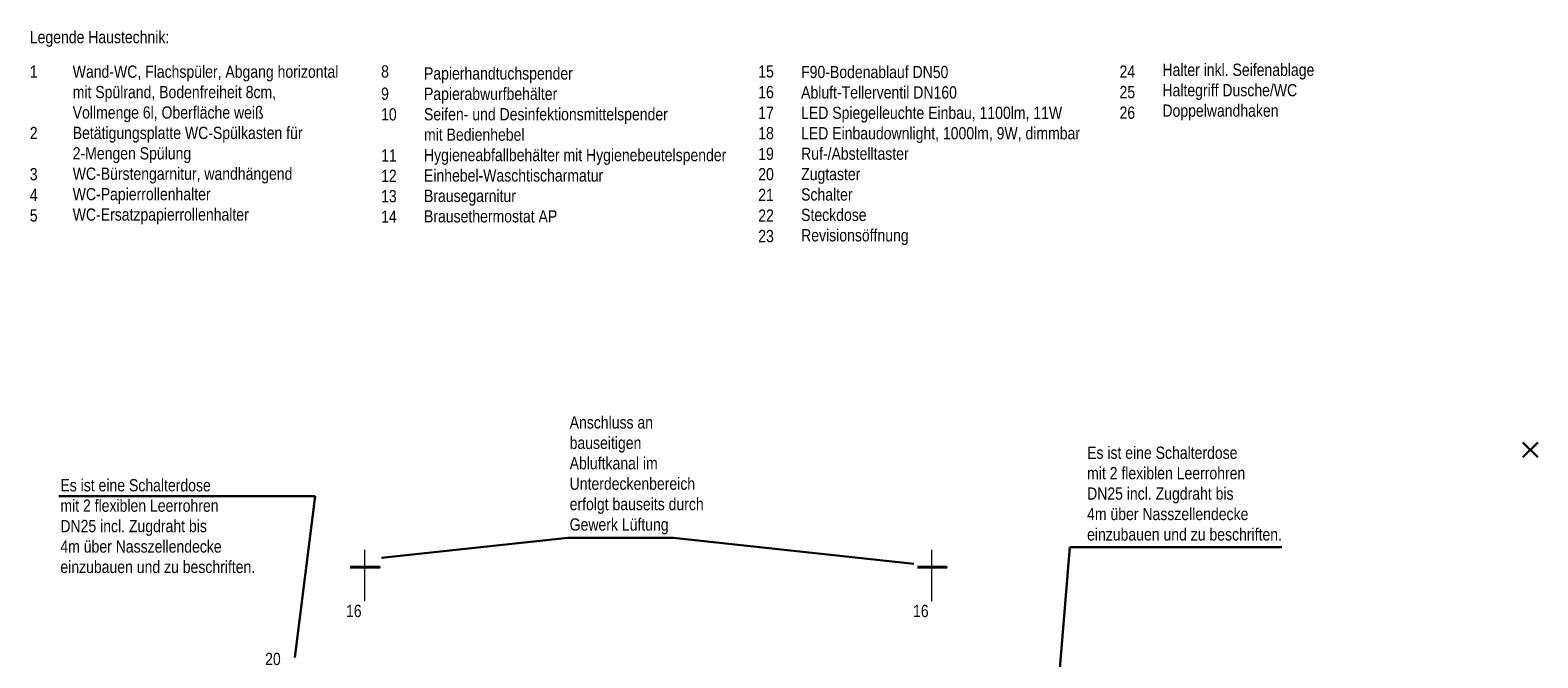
# Model space of a CAD drawing. Header units: metres. Extents: x 6.9 to 46.5, y -75.4 to -38.7.
# Tile 18 of 80: x 7 to 13.5, y -51.9 to -49.2. Entities that reach past the tile are written whole.
import ezdxf

# ---------------------------------------------------------------- set-up
doc = ezdxf.new("R2010")
doc.units = ezdxf.units.M
doc.header["$MEASUREMENT"] = 0
doc.linetypes.add('DGN Style 4', pattern=[2.975385, 1.486763, -0.743382, 0.001858, -0.743382])
doc.linetypes.add('DGN Style 5', pattern=[1.300918, 0.557536, -0.743382])
for name, color, linetype, lineweight in [('TRI_CONNPTS', 7, 'Continuous', 0), ('ZWP_LX_AB', 52, 'Continuous', 40), ('ZWP_LX_AB_ACHSE (Construction)', 7, 'Continuous', 0), ('ZWP_LX_AB_AUSLASS', 52, 'Continuous', 40), ('ZWP_SX_TEXT', 7, 'Continuous', 0)]:
    doc.layers.add(name, color=color, linetype=linetype, lineweight=lineweight)
doc.layers.get('TRI_CONNPTS').off()
doc.styles.add('ARIALNARROW', font='ARIALN.TTF')

# ---------------------------------------------------------------- blocks, each defined once
blk = doc.blocks.new('*U105')
at = {"layer": 'ZWP_SX_TEXT', "color": 7, "linetype": 'Continuous', "lineweight": 30}
for p, q in [((-0.032, 0.032), (0.032, -0.032)), ((-0.032, -0.032), (0.032, 0.032))]:
    blk.add_line(p, q, dxfattribs=at)
blk = doc.blocks.new('RED')
at = {"layer": 'ZWP_LX_AB_ACHSE (Construction)', "linetype": 'DGN Style 4', "lineweight": 0, "extrusion": (0, 1, 0), "elevation": -0.0001, "flags": 128}
blk.add_lwpolyline([(0.04, 0), (-0.04, 0)], dxfattribs=at)
blk = doc.blocks.new('OUTLET_1')
at = {"layer": 'ZWP_LX_AB_AUSLASS', "linetype": 'DGN Style 4', "lineweight": 0}
for p, q in [((0, 0, 0.005), (0, 0, 0.015)), ((0, 0), (0, 0, 0.005)), ((0, 0, 0.015), (0, 0, 0.065))]:
    blk.add_line(p, q, dxfattribs=at)
blk = doc.blocks.new('R')
at = {"layer": 'ZWP_LX_AB', "linetype": 'Continuous', "lineweight": 40, "extrusion": (1, 0, 0)}
blk.add_circle((-0.0002, 0, -0.0375), 0.0625, dxfattribs=at)
at = {"layer": 'ZWP_LX_AB_ACHSE (Construction)', "linetype": 'DGN Style 4', "lineweight": 0, "extrusion": (-1.64113e-21, -1, 0), "elevation": 0.0002, "flags": 128}
blk.add_lwpolyline([(-0.0375, 0), (0.0375, 0)], dxfattribs=at)

msp = doc.modelspace()

# ---------------------------------------------------------------- linework, layer by layer
at = {"layer": 'ZWP_SX_TEXT', "color": 7, "linetype": 'Continuous', "lineweight": 30}
for p, q in [((7.1512, -51.2231, 0.331), (8.2513, -51.2231, 0.331)), ((8.2513, -51.2231, 0.331), (8.165, -51.9143, 0.331)), ((9.3354, -51.4016, 0.331), (8.5356, -51.4877, 0.331)), ((9.3354, -51.4016, 0.331), (9.7876, -51.4016, 0.331)), ((9.7876, -51.4016, 0.331), (10.8201, -51.5127, 0.331)), ((11.4903, -51.4413, 1.1244), (11.3898, -52.6561, 1.1244)), ((11.4903, -51.4413, 0.331), (12.3999, -51.4413, 0.331))]:
    msp.add_line(p, q, dxfattribs=at)

# ---------------------------------------------------------------- block references
at = {"layer": 'TRI_CONNPTS', "color": 12, "linetype": 'DGN Style 5', "lineweight": 0, "extrusion": (-1, 0, 0), "rotation": 179.9999934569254}
for p in [(51.49, 2.4695, -8.4647), (51.49, 2.4695, -10.8978)]:
    msp.add_blockref('R', p, dxfattribs=at)
at = {"layer": 'TRI_CONNPTS', "color": 12, "linetype": 'DGN Style 5', "lineweight": 0, "extrusion": (1, -6.12323e-17, 0)}
for p in [(-51.5675, 2.4698, 8.4647), (-51.5675, 2.4698, 10.8978)]:
    msp.add_blockref('RED', p, dxfattribs=at)
at = {"layer": 'ZWP_LX_AB_AUSLASS', "linetype": 'Continuous', "extrusion": (0, 1, 0), "rotation": 180}
for p in [(-8.4647, 2.4697, -51.6725), (-10.8978, 2.4697, -51.6725)]:
    msp.add_blockref('OUTLET_1', p, dxfattribs=at)
at = {"layer": 'ZWP_SX_TEXT', "color": 7, "linetype": 'Continuous', "lineweight": 30}
msp.add_blockref('*U105', (13.4657, -51.0242), dxfattribs=at)

# ---------------------------------------------------------------- texts
at = {"layer": 'ZWP_SX_TEXT', "color": 7, "linetype": 'Continuous', "lineweight": 0, "char_height": 0.0525, "attachment_point": 4, "style": 'ARIALNARROW'}
for s, insert in [('Legende Haustechnik:', (7.0272, -49.2627, 0.4783)), ('1', (7.0272, -49.4025, 0.4783)), ('Wand-WC, Flachspüler, Abgang horizontal \\Pmit Spülrand, Bodenfreiheit 8cm,\\PVollmenge 6l, Oberfläche weiß\\PBetätigungsplatte WC-Spülkasten für \\P2-Mengen Spülung\\PWC-Bürstengarnitur, wandhängend\\PWC-Papierrollenhalter\\PWC-Ersatzpapierrollenhalter\\P', (7.2113, -49.7171, 0.4783)), ('8', (8.5345, -49.4025, 0.4783)), ('Papierhandtuchspender\\PPapierabwurfbehälter\\PSeifen- und Desinfektionsmittelspender\\Pmit Bedienhebel\\PHygieneabfallbehälter mit Hygienebeutelspender\\PEinhebel-Waschtischarmatur\\PBrausegarnitur\\PBrausethermostat AP\\P', (8.7185, -49.7171, 0.4783)), ('15', (10.1527, -49.4025, 0.4783)), ('F90-Bodenablauf DN50\\PAbluft-Tellerventil DN160\\PLED Spiegelleuchte Einbau, 1100lm, 11W\\PLED Einbaudownlight, 1000lm, 9W, dimmbar\\PRuf-/Abstelltaster\\PZugtaster\\PSchalter\\PSteckdose\\PRevisionsöffnung', (10.3367, -49.7623, 0.4783)), ('24', (11.7029, -49.4025, 0.4783)), ('Halter inkl. Seifenablage\\PHaltegriff Dusche/WC\\PDoppelwandhaken', (11.8869, -49.4903, 0.4783)), ('9', (8.5345, -49.4978, 0.4783)), ('16', (10.1527, -49.4909, 0.4783)), ('25', (11.7029, -49.4909, 0.4783)), ('10', (8.5345, -49.5863, 0.4783)), ('17', (10.1527, -49.5793, 0.4783)), ('26', (11.7029, -49.5793, 0.4783)), ('2', (7.0272, -49.6661, 0.4783)), ('18', (10.1527, -49.667, 0.4783)), ('11', (8.5345, -49.7621, 0.4783)), ('19', (10.1527, -49.7554, 0.4783)), ('3', (7.0272, -49.843, 0.4783)), ('20', (10.1527, -49.8429, 0.4783)), ('12', (8.5345, -49.8496, 0.4783)), ('4', (7.0272, -49.9314, 0.4783)), ('13', (8.5345, -49.9371, 0.4783)), ('21', (10.1527, -49.9314, 0.4783)), ('5', (7.0272, -50.0198, 0.4783)), ('14', (8.5345, -50.0246, 0.4783)), ('22', (10.1527, -50.0198, 0.4783)), ('23', (10.1527, -50.1082, 0.4783)), ('Anschluss an\\Pbauseitigen\\PAbluftkanal im\\PUnterdeckenbereich\\Perfolgt bauseits durch\\PGewerk Lüftung', (9.3435, -51.1334, 0.8093)), ('Es ist eine Schalterdose\\Pmit 2 flexiblen Leerrohren\\PDN25 incl. Zugdraht bis\\P4m über Nasszellendecke\\Peinzubauen und zu beschriften.', (11.5637, -51.2121, 0.4783)), ('Es ist eine Schalterdose\\Pmit 2 flexiblen Leerrohren\\PDN25 incl. Zugdraht bis\\P4m über Nasszellendecke\\Peinzubauen und zu beschriften.', (7.1584, -51.3514, 0.4783)), ('16', (8.3838, -51.7153, 0.4783)), ('16', (10.8169, -51.7153, 0.4783)), ('20', (8.0369, -51.921, 0.4783))]:
    msp.add_mtext(s, dxfattribs=dict(at, insert=insert))

doc.saveas('drawing.dxf')
